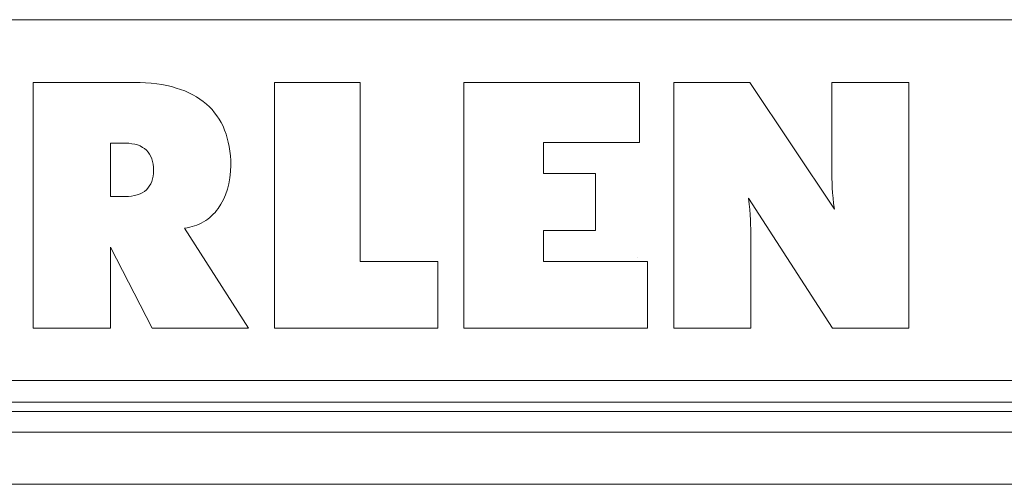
# Model space of a CAD drawing. Header units: metres. Extents: x 964 to 7125, y -212 to 9570.
# Tile 120 of 185: x 2095.955 to 2097.438, y 248.982 to 249.682. Entities that reach past the tile are written whole.
import ezdxf

# ---------------------------------------------------------------- set-up
doc = ezdxf.new("R2010")
doc.units = ezdxf.units.M
doc.linetypes.add('CIĄGłA', pattern=[0])
doc.layers.add('1__logo', color=7, linetype='Continuous')
doc.layers.add('TB_OBRYS1', color=3, linetype='Continuous')
doc.layers.add('a___wymiary', color=9, linetype='Continuous', lineweight=18)
doc.layers.add('AGP1_ELEWACJE', color=7, linetype='Continuous', lineweight=15)

# ---------------------------------------------------------------- blocks, each defined once
blk = doc.blocks.new('WIATA WIDOK PRZEKRÓJ TERENU 2')
at = {"color": 18, "lineweight": 5, "true_color": 0x000000}
blk.add_line((46193.3, 18261.5), (46193.3, 18261.5), dxfattribs=at)
blk.add_line((46193.3, 18261.5), (46193.3, 18261.5), dxfattribs=at)
blk.add_line((46193.3, 18261.5), (46193.3, 18261.5), dxfattribs=at)
blk.add_line((46193.3, 18261.5), (46193.3, 18261.5), dxfattribs=at)
at = {"layer": '1__logo', "color": 18, "lineweight": 5, "true_color": 0x000000}
for p, q in [((45435.2, 18525.8), (45283.4, 18525.8)), ((45283.4, 18525.8), (45283.4, 18155.3)), ((45435.2, 18525.8), (45283.4, 18525.8)), ((45283.4, 18525.8), (45283.4, 18155.3)), ((45444.1, 18525.8), (45435.2, 18525.8)), ((45444.1, 18525.8), (45435.2, 18525.8)), ((45452.5, 18525.4), (45444.1, 18525.8)), ((45452.5, 18525.4), (45444.1, 18525.8)), ((45461, 18524.7), (45452.5, 18525.4)), ((45461, 18524.7), (45452.5, 18525.4)), ((45469.2, 18523.6), (45461, 18524.7)), ((45469.2, 18523.6), (45461, 18524.7)), ((45476.9, 18522.5), (45469.2, 18523.6)), ((45476.9, 18522.5), (45469.2, 18523.6)), ((45484.3, 18521), (45476.9, 18522.5)), ((45484.3, 18521), (45476.9, 18522.5)), ((45775.8, 18525.8), (45646.5, 18525.8)), ((45646.5, 18525.8), (45646.5, 18155.3)), ((45775.8, 18525.8), (45646.5, 18525.8)), ((45646.5, 18525.8), (45646.5, 18155.3)), ((45775.8, 18256.2), (45775.8, 18525.8)), ((45775.8, 18256.2), (45775.8, 18525.8)), ((45932, 18525.8), (45932, 18155.3)), ((46196.5, 18525.8), (45932, 18525.8)), ((45932, 18525.8), (45932, 18155.3)), ((46196.5, 18525.8), (45932, 18525.8)), ((46196.5, 18435.3), (46196.5, 18525.8)), ((46196.5, 18435.3), (46196.5, 18525.8)), ((46362.7, 18525.8), (46248.2, 18525.8)), ((46248.2, 18525.8), (46248.2, 18155.3)), ((46362.7, 18525.8), (46248.2, 18525.8)), ((46248.2, 18525.8), (46248.2, 18155.3)), ((46490.2, 18334.8), (46362.7, 18525.8)), ((46490.2, 18334.8), (46362.7, 18525.8)), ((46486.1, 18525.8), (46486.1, 18404.3)), ((46602.1, 18525.8), (46486.1, 18525.8)), ((46486.1, 18525.8), (46486.1, 18404.3)), ((46602.1, 18525.8), (46486.1, 18525.8)), ((46602.1, 18155.3), (46602.1, 18525.8)), ((46602.1, 18155.3), (46602.1, 18525.8)), ((45491.7, 18519.5), (45484.3, 18521)), ((45491.7, 18519.5), (45484.3, 18521)), ((45498.4, 18517.3), (45491.7, 18519.5)), ((45498.4, 18517.3), (45491.7, 18519.5)), ((45505, 18515.1), (45498.4, 18517.3)), ((45505, 18515.1), (45498.4, 18517.3)), ((45511.7, 18512.9), (45505, 18515.1)), ((45511.7, 18512.9), (45505, 18515.1)), ((45517.6, 18510.3), (45511.7, 18512.9)), ((45517.6, 18510.3), (45511.7, 18512.9)), ((45523.5, 18507.3), (45517.6, 18510.3)), ((45523.5, 18507.3), (45517.6, 18510.3)), ((45529, 18504), (45523.5, 18507.3)), ((45529, 18504), (45523.5, 18507.3)), ((45534.2, 18500.7), (45529, 18504)), ((45534.2, 18500.7), (45529, 18504)), ((45539.4, 18497), (45534.2, 18500.7)), ((45539.4, 18497), (45534.2, 18500.7)), ((45544.2, 18492.9), (45539.4, 18497)), ((45544.2, 18492.9), (45539.4, 18497)), ((45548.6, 18488.9), (45544.2, 18492.9)), ((45548.6, 18488.9), (45544.2, 18492.9)), ((45552.7, 18484.8), (45548.6, 18488.9)), ((45552.7, 18484.8), (45548.6, 18488.9)), ((45556.3, 18480), (45552.7, 18484.8)), ((45556.3, 18480), (45552.7, 18484.8)), ((45560, 18475.2), (45556.3, 18480)), ((45560, 18475.2), (45556.3, 18480)), ((45563.4, 18470.4), (45560, 18475.2)), ((45563.4, 18470.4), (45560, 18475.2)), ((45566.3, 18465.2), (45563.4, 18470.4)), ((45566.3, 18465.2), (45563.4, 18470.4)), ((45569.3, 18459.7), (45566.3, 18465.2)), ((45569.3, 18459.7), (45566.3, 18465.2)), ((45571.5, 18453.8), (45569.3, 18459.7)), ((45571.5, 18453.8), (45569.3, 18459.7)), ((45573.7, 18447.9), (45571.5, 18453.8)), ((45573.7, 18447.9), (45571.5, 18453.8)), ((45575.6, 18442), (45573.7, 18447.9)), ((45575.6, 18442), (45573.7, 18447.9)), ((45399.4, 18430.5), (45399.4, 18434.2)), ((45399.4, 18434.2), (45421.9, 18434.2)), ((45399.4, 18430.5), (45399.4, 18434.2)), ((45399.4, 18434.2), (45421.9, 18434.2)), ((45421.9, 18434.2), (45427.1, 18434.2)), ((45421.9, 18434.2), (45427.1, 18434.2)), ((45427.1, 18434.2), (45431.9, 18433.5)), ((45427.1, 18434.2), (45431.9, 18433.5)), ((45431.9, 18433.5), (45436.3, 18432.7)), ((45431.9, 18433.5), (45436.3, 18432.7)), ((45577, 18435.7), (45575.6, 18442)), ((45577, 18435.7), (45575.6, 18442)), ((45578.5, 18429), (45577, 18435.7)), ((45578.5, 18429), (45577, 18435.7)), ((46051.7, 18388.8), (46051.7, 18435.3)), ((46051.7, 18435.3), (46196.5, 18435.3)), ((46051.7, 18388.8), (46051.7, 18435.3)), ((46051.7, 18435.3), (46196.5, 18435.3)), ((45399.4, 18358.1), (45399.4, 18430.5)), ((45399.4, 18358.1), (45399.4, 18430.5)), ((45436.3, 18432.7), (45440.4, 18431.6)), ((45436.3, 18432.7), (45440.4, 18431.6)), ((45440.4, 18431.6), (45444.1, 18430.1)), ((45440.4, 18431.6), (45444.1, 18430.1)), ((45444.1, 18430.1), (45447.7, 18427.9)), ((45444.1, 18430.1), (45447.7, 18427.9)), ((45447.7, 18427.9), (45450.7, 18426.1)), ((45447.7, 18427.9), (45450.7, 18426.1)), ((45450.7, 18426.1), (45453.7, 18423.5)), ((45450.7, 18426.1), (45453.7, 18423.5)), ((45453.7, 18423.5), (45456.2, 18420.5)), ((45453.7, 18423.5), (45456.2, 18420.5)), ((45456.2, 18420.5), (45458.5, 18417.6)), ((45456.2, 18420.5), (45458.5, 18417.6)), ((45579.6, 18422.4), (45578.5, 18429)), ((45579.6, 18422.4), (45578.5, 18429)), ((45580.4, 18415.4), (45579.6, 18422.4)), ((45580.4, 18415.4), (45579.6, 18422.4)), ((45458.5, 18417.6), (45460.3, 18414.3)), ((45458.5, 18417.6), (45460.3, 18414.3)), ((45460.3, 18414.3), (45461.8, 18410.6)), ((45460.3, 18414.3), (45461.8, 18410.6)), ((45461.8, 18410.6), (45462.9, 18406.5)), ((45461.8, 18410.6), (45462.9, 18406.5)), ((45462.9, 18406.5), (45464, 18402.4)), ((45462.9, 18406.5), (45464, 18402.4)), ((45580.7, 18408.3), (45580.4, 18415.4)), ((45580.7, 18408.3), (45580.4, 18415.4)), ((45580.7, 18401), (45580.7, 18408.3)), ((45580.7, 18401), (45580.7, 18408.3)), ((46486.1, 18404.3), (46486.1, 18399.1)), ((46486.1, 18404.3), (46486.1, 18399.1)), ((45464, 18402.4), (45464.4, 18398)), ((45464, 18402.4), (45464.4, 18398)), ((45464.4, 18388.8), (45464, 18384.3)), ((45464.4, 18388.8), (45464, 18384.3)), ((45464.4, 18398), (45464.4, 18393.6)), ((45464.4, 18398), (45464.4, 18393.6)), ((45464.4, 18393.6), (45464.4, 18388.8)), ((45464.4, 18393.6), (45464.4, 18388.8)), ((45579.6, 18382.1), (45580.4, 18391.4)), ((45579.6, 18382.1), (45580.4, 18391.4)), ((45580.4, 18391.4), (45580.7, 18401)), ((45580.4, 18391.4), (45580.7, 18401)), ((46130, 18388.8), (46051.7, 18388.8)), ((46130, 18388.8), (46051.7, 18388.8)), ((46130, 18302.7), (46130, 18388.8)), ((46130, 18302.7), (46130, 18388.8)), ((46486.1, 18399.1), (46486.1, 18393.9)), ((46486.1, 18399.1), (46486.1, 18393.9)), ((46486.1, 18393.9), (46486.1, 18387.7)), ((46486.1, 18393.9), (46486.1, 18387.7)), ((45461.8, 18376.6), (45460.3, 18372.9)), ((45461.8, 18376.6), (45460.3, 18372.9)), ((45462.9, 18380.3), (45461.8, 18376.6)), ((45462.9, 18380.3), (45461.8, 18376.6)), ((45464, 18384.3), (45462.9, 18380.3)), ((45464, 18384.3), (45462.9, 18380.3)), ((45578.1, 18372.9), (45579.6, 18382.1)), ((45578.1, 18372.9), (45579.6, 18382.1)), ((46486.1, 18387.7), (46486.1, 18381)), ((46486.1, 18387.7), (46486.1, 18381)), ((46486.1, 18381), (46486.5, 18374.4)), ((46486.1, 18381), (46486.5, 18374.4)), ((46486.5, 18374.4), (46486.5, 18367)), ((46486.5, 18374.4), (46486.5, 18367)), ((45447.4, 18359.6), (45444.1, 18357.7)), ((45447.4, 18359.6), (45444.1, 18357.7)), ((45450.7, 18361.4), (45447.4, 18359.6)), ((45450.7, 18361.4), (45447.4, 18359.6)), ((45453.7, 18364), (45450.7, 18361.4)), ((45453.7, 18364), (45450.7, 18361.4)), ((45455.9, 18366.6), (45453.7, 18364)), ((45455.9, 18366.6), (45453.7, 18364)), ((45458.1, 18369.6), (45455.9, 18366.6)), ((45458.1, 18369.6), (45455.9, 18366.6)), ((45460.3, 18372.9), (45458.1, 18369.6)), ((45460.3, 18372.9), (45458.1, 18369.6)), ((45573, 18356.6), (45575.9, 18364.8)), ((45573, 18356.6), (45575.9, 18364.8)), ((45575.9, 18364.8), (45578.1, 18372.9)), ((45575.9, 18364.8), (45578.1, 18372.9)), ((46486.5, 18367), (46487.2, 18359.6)), ((46486.5, 18367), (46487.2, 18359.6)), ((46487.2, 18359.6), (46488, 18351.5)), ((46487.2, 18359.6), (46488, 18351.5)), ((45399.4, 18353.7), (45399.4, 18358.1)), ((45399.4, 18353.7), (45399.4, 18358.1)), ((45421.9, 18353.7), (45399.4, 18353.7)), ((45421.9, 18353.7), (45399.4, 18353.7)), ((45426.7, 18353.7), (45421.9, 18353.7)), ((45426.7, 18353.7), (45421.9, 18353.7)), ((45431.5, 18354.4), (45426.7, 18353.7)), ((45431.5, 18354.4), (45426.7, 18353.7)), ((45435.9, 18355.2), (45431.5, 18354.4)), ((45435.9, 18355.2), (45431.5, 18354.4)), ((45440, 18356.3), (45435.9, 18355.2)), ((45440, 18356.3), (45435.9, 18355.2)), ((45444.1, 18357.7), (45440, 18356.3)), ((45444.1, 18357.7), (45440, 18356.3)), ((45566, 18342.2), (45570, 18349.2)), ((45566, 18342.2), (45570, 18349.2)), ((45570, 18349.2), (45573, 18356.6)), ((45570, 18349.2), (45573, 18356.6)), ((46361.6, 18342.6), (46360.5, 18351.5)), ((46360.5, 18351.5), (46487.2, 18155.3)), ((46361.6, 18342.6), (46360.5, 18351.5)), ((46360.5, 18351.5), (46487.2, 18155.3)), ((46488, 18351.5), (46488.7, 18343.3)), ((46488, 18351.5), (46488.7, 18343.3)), ((45554.5, 18327.1), (45557.1, 18329.7)), ((45554.5, 18327.1), (45557.1, 18329.7)), ((45557.1, 18329.7), (45559.3, 18332.6)), ((45557.1, 18329.7), (45559.3, 18332.6)), ((45559.3, 18332.6), (45561.9, 18335.6)), ((45559.3, 18332.6), (45561.9, 18335.6)), ((45561.9, 18335.6), (45566, 18342.2)), ((45561.9, 18335.6), (45566, 18342.2)), ((46362.4, 18334.1), (46361.6, 18342.6)), ((46362.4, 18334.1), (46361.6, 18342.6)), ((46363.1, 18326.3), (46362.4, 18334.1)), ((46363.1, 18326.3), (46362.4, 18334.1)), ((46488.7, 18343.3), (46490.2, 18334.8)), ((46488.7, 18343.3), (46490.2, 18334.8)), ((45536.4, 18313.8), (45539.7, 18315.6)), ((45536.4, 18313.8), (45539.7, 18315.6)), ((45539.7, 18315.6), (45543, 18317.8)), ((45539.7, 18315.6), (45543, 18317.8)), ((45543, 18317.8), (45546, 18319.7)), ((45543, 18317.8), (45546, 18319.7)), ((45546, 18319.7), (45549, 18322.3)), ((45546, 18319.7), (45549, 18322.3)), ((45549, 18322.3), (45551.5, 18324.5)), ((45549, 18322.3), (45551.5, 18324.5)), ((45551.5, 18324.5), (45554.5, 18327.1)), ((45551.5, 18324.5), (45554.5, 18327.1)), ((46363.8, 18318.6), (46363.1, 18326.3)), ((46363.8, 18318.6), (46363.1, 18326.3)), ((46363.8, 18311.6), (46363.8, 18318.6)), ((46363.8, 18311.6), (46363.8, 18318.6)), ((45511.3, 18306), (45515, 18306.8)), ((45511.3, 18306), (45515, 18306.8)), ((45607.7, 18155.3), (45511.3, 18306)), ((45607.7, 18155.3), (45511.3, 18306)), ((45515, 18306.8), (45519, 18307.5)), ((45515, 18306.8), (45519, 18307.5)), ((45519, 18307.5), (45522.7, 18308.6)), ((45519, 18307.5), (45522.7, 18308.6)), ((45522.7, 18308.6), (45526.4, 18309.7)), ((45522.7, 18308.6), (45526.4, 18309.7)), ((45526.4, 18309.7), (45529.8, 18310.8)), ((45526.4, 18309.7), (45529.8, 18310.8)), ((45529.8, 18310.8), (45533.1, 18312.3)), ((45529.8, 18310.8), (45533.1, 18312.3)), ((45533.1, 18312.3), (45536.4, 18313.8)), ((45533.1, 18312.3), (45536.4, 18313.8)), ((46051.7, 18255.8), (46051.7, 18302.7)), ((46051.7, 18302.7), (46130, 18302.7)), ((46051.7, 18255.8), (46051.7, 18302.7)), ((46051.7, 18302.7), (46130, 18302.7)), ((46364.2, 18304.9), (46363.8, 18311.6)), ((46364.2, 18304.9), (46363.8, 18311.6)), ((46364.2, 18298.6), (46364.2, 18304.9)), ((46364.2, 18298.6), (46364.2, 18304.9)), ((46364.2, 18292.7), (46364.2, 18298.6)), ((46364.2, 18292.7), (46364.2, 18298.6)), ((46364.2, 18155.3), (46364.2, 18292.7)), ((46364.2, 18155.3), (46364.2, 18292.7)), ((45399.4, 18155.3), (45399.4, 18277.6)), ((45399.4, 18277.6), (45462.5, 18155.3)), ((45399.4, 18155.3), (45399.4, 18277.6)), ((45399.4, 18277.6), (45462.5, 18155.3)), ((45892.5, 18256.2), (45775.8, 18256.2)), ((45892.5, 18256.2), (45775.8, 18256.2)), ((45892.5, 18155.3), (45892.5, 18256.2)), ((45892.5, 18155.3), (45892.5, 18256.2)), ((46208.3, 18255.8), (46051.7, 18255.8)), ((46208.3, 18255.8), (46051.7, 18255.8)), ((46208.3, 18155.3), (46208.3, 18255.8)), ((46208.3, 18155.3), (46208.3, 18255.8)), ((45283.4, 18155.3), (45399.4, 18155.3)), ((45283.4, 18155.3), (45399.4, 18155.3)), ((45462.5, 18155.3), (45607.7, 18155.3)), ((45462.5, 18155.3), (45607.7, 18155.3)), ((45646.5, 18155.3), (45892.5, 18155.3)), ((45646.5, 18155.3), (45892.5, 18155.3)), ((45932, 18155.3), (46208.3, 18155.3)), ((45932, 18155.3), (46208.3, 18155.3)), ((46248.2, 18155.3), (46364.2, 18155.3)), ((46248.2, 18155.3), (46364.2, 18155.3)), ((46487.2, 18155.3), (46602.1, 18155.3)), ((46487.2, 18155.3), (46602.1, 18155.3))]:
    blk.add_line(p, q, dxfattribs=at)
at = {"layer": 'a___wymiary', "color": 18, "lineweight": 5, "true_color": 0x000000}
for p, q in [((40386.5, 18076.8), (47729.6, 18076.8)), ((47743.1, 18044.2), (40373.1, 18044.2)), ((40369.4, 18029.9), (47746.7, 18029.9)), ((47761.7, 17998.9), (40354.4, 17998.9))]:
    blk.add_line(p, q, dxfattribs=at)
for points in [[(39624, 18620.3), (40326.7, 17920.3), (47789.4, 17920.3), (48492.1, 18620.3), (47987.7, 18620.3)], [(46799.6, 18620.3), (39624, 18620.3)]]:
    blk.add_lwpolyline(points, dxfattribs=at)
at = {"layer": 'TB_OBRYS1', "color": 18, "lineweight": 5, "true_color": 0x000000}
blk.add_lwpolyline([(47987.7, 18620.3), (49058.1, 18620.3), (49058.1, 17920.3), (39043.1, 17920.3), (39043.1, 18620.3), (46799.6, 18620.3)], dxfattribs=at)

msp = doc.modelspace()

# ---------------------------------------------------------------- block references
at = {"layer": 'AGP1_ELEWACJE', "linetype": 'CIĄGłA', "lineweight": 5, "xscale": 0.001, "yscale": 0.001, "zscale": 0.001}
msp.add_blockref('WIATA WIDOK PRZEKRÓJ TERENU 2', (2050.6923, 231.0622), dxfattribs=at)

doc.saveas('drawing.dxf')
